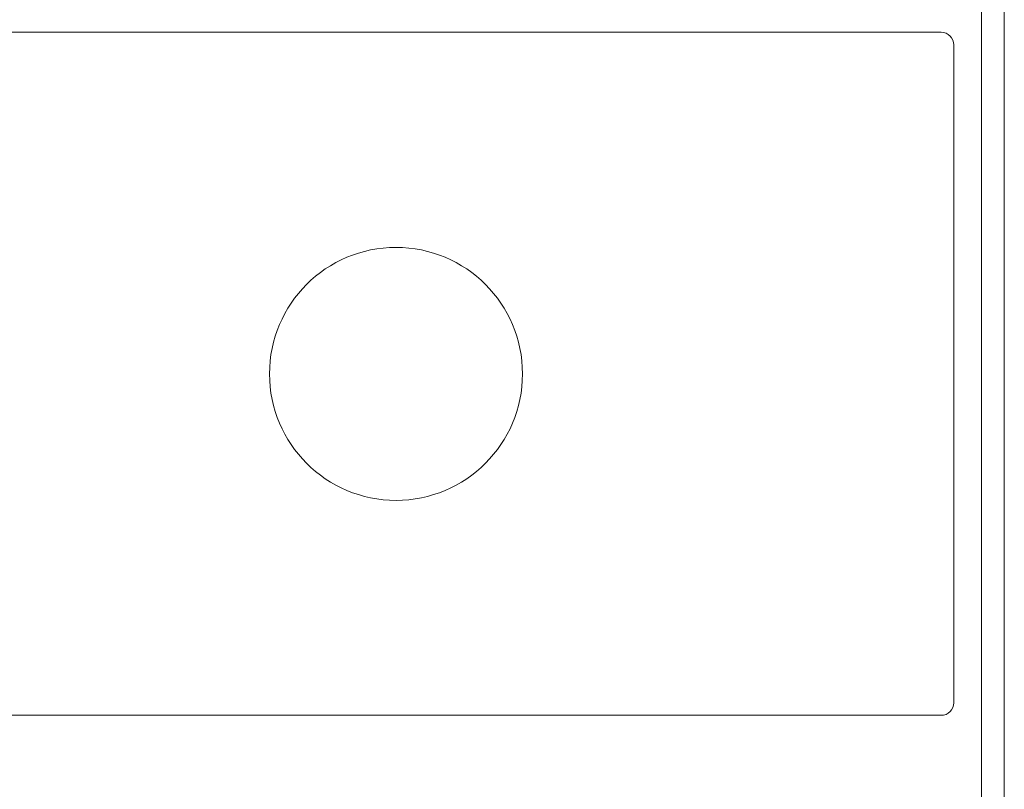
# Model space of a CAD drawing. Header units: millimetres. Extents: x 12 to 287, y 25 to 200.
# Tile 7 of 22: x 136 to 149, y 164 to 175. Entities that reach past the tile are written whole.
import ezdxf

# ---------------------------------------------------------------- set-up
doc = ezdxf.new("R2010")
doc.units = ezdxf.units.MM
doc.header["$MEASUREMENT"] = 0
doc.layers.add('TANGENT_LINES', color=7, linetype='Continuous', lineweight=0)
doc.layers.add('Visible', color=7, linetype='Continuous', lineweight=0)

msp = doc.modelspace()

# ---------------------------------------------------------------- linework, layer by layer
at = {"layer": 'TANGENT_LINES', "color": 18, "lineweight": 15, "true_color": 0x000000}
msp.add_line((149.072, 124.796), (149.072, 175.187), dxfattribs=at)
at = {"layer": 'Visible', "color": 18, "lineweight": 15, "true_color": 0x000000}
for p, q in [((149.39, 175.187), (149.39, 124.796)), ((148.507, 174.834), (93.734, 174.834)), ((148.684, 165.469), (148.684, 174.657)), ((148.507, 165.293), (93.734, 165.293))]:
    msp.add_line(p, q, dxfattribs=at)
msp.add_circle((140.892, 170.063), 1.767, dxfattribs=at)
for points in [[(148.684, 174.657), (148.684, 174.754), (148.605, 174.834), (148.507, 174.834)], [(148.507, 165.293), (148.605, 165.293), (148.684, 165.372), (148.684, 165.469)]]:
    msp.add_open_spline(points, degree=3, dxfattribs=at)

doc.saveas('drawing.dxf')
